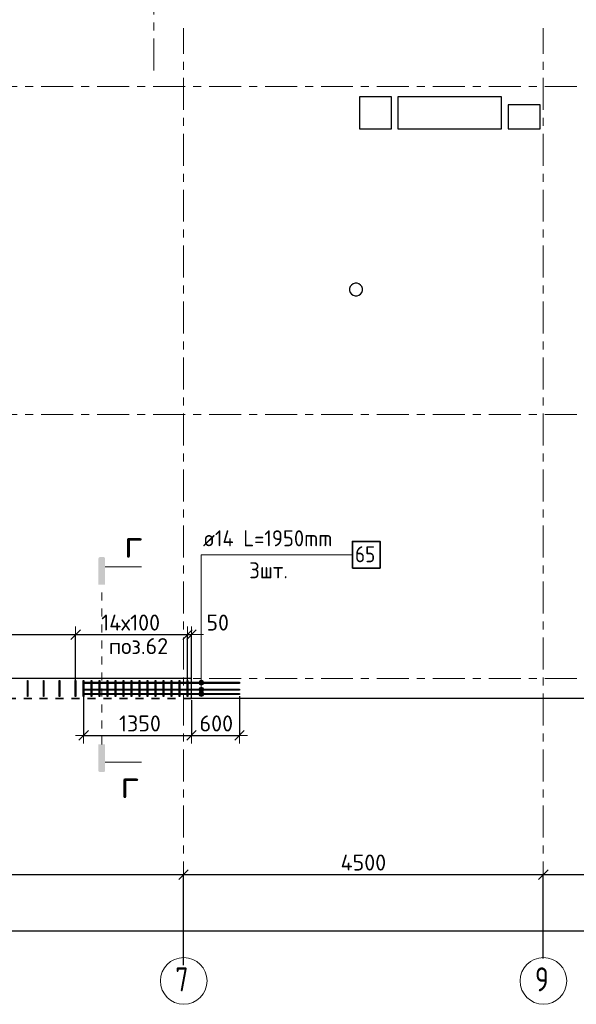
# Model space of a CAD drawing. Header units: metres. Extents: x -38 to 99, y -15 to 21.
# Tile 4 of 88: x 17.4 to 24.36, y -4.07 to 8.23. Entities that reach past the tile are written whole.
import ezdxf

# ---------------------------------------------------------------- set-up
doc = ezdxf.new("R2010")
doc.units = ezdxf.units.M
doc.header["$PDMODE"] = 65
for name, pattern in [('______11', [0.5, 0.4, -0.05, 0, -0.05]), ('______2', [0.0405, 0.03, -0.0105]), ('______3', [0.5, 0.4, -0.1]), ('______5', [1.1, 0.8, -0.1, 0.1, -0.1]), ('______9', [0.015, 0, -0.015])]:
    doc.linetypes.add(name, pattern=pattern)
for name, color, linetype, lineweight in [('XR$2$Осевая линия (1)', 7, '______5', 13), ('XR$2$Размерная линия (1)', 7, 'Continuous', 13), ('XR$4$Арм.стержн. Доп. арматура', 180, 'Continuous', 35), ('XR$4$Арм.стержн. Хомут', 240, 'Continuous', 35), ('XR$4$Балка (1)', 7, '______3', 13), ('XR$4$Перекрытие (1)', 7, 'Continuous', 35), ('XR$4$Размерная линия (1)', 7, 'Continuous', 13), ('XR$4$Текст_ общее_1', 7, 'Continuous', 13)]:
    doc.layers.add(name, color=color, linetype=linetype, lineweight=lineweight)
doc.styles.add('ISOCPEUR', font='txt')
doc.dimstyles.new('DIMSTYLE_3', dxfattribs={"dimtxt": 0.2, "dimasz": 0.2, "dimexe": 0, "dimexo": 0, "dimgap": 0.1, "dimtad": 2, "dimdec": 0, "dimlfac": 1000, "dimrnd": 5, "dimzin": 12, "dimdsep": 46, "dimtxsty": 'ISOCPEUR', "dimblk1": 'ALL_ML_STRICH', "dimblk2": 'ALL_ML_STRICH', "dimsah": 1, "dimcen": 0, "dimclrd": 7, "dimclre": 256, "dimclrt": 7, "dimadec": 0, "dimazin": 0, "dimtfac": 1, "dimtdec": 0, "dimtix": 1, "dimtmove": 2, "dimatfit": 3, "dimfxl": 0, "dimtzin": 0, "dimlwd": 0, "dimlwe": -3, "dimarcsym": 0})
doc.dimstyles.new('DIMSTYLE_33', dxfattribs={"dimtxt": 0.2, "dimasz": 0.2, "dimexe": 0, "dimexo": 0, "dimgap": 0.1, "dimtad": 2, "dimdec": 0, "dimlfac": 1000, "dimrnd": 5, "dimzin": 12, "dimdsep": 46, "dimtxsty": 'ISOCPEUR', "dimblk1": 'ALL_ML_STRICH', "dimblk2": 'ALL_ML_STRICH', "dimsah": 1, "dimcen": 0, "dimclrd": 7, "dimclre": 256, "dimclrt": 7, "dimadec": 0, "dimazin": 0, "dimtfac": 1, "dimtdec": 0, "dimtix": 1, "dimtmove": 2, "dimatfit": 3, "dimfxl": 0, "dimtvp": 1.2, "dimtzin": 0, "dimlwd": 0, "dimlwe": -3, "dimarcsym": 0})

# ---------------------------------------------------------------- blocks, each defined once
blk = doc.blocks.new('ALL_ML_STRICH')
at = {"color": 0, "linetype": 'ByBlock', "lineweight": -2}
for p, q in [((-1, 0), (0.5, 0)), ((-0.3, -0.3), (0.3, 0.3)), ((0, -0.5), (0, 0.5))]:
    blk.add_line(p, q, dxfattribs=at)
blk = doc.blocks.new('*D12')
at = {"layer": 'DEFPOINTS', "color": 7, "linetype": 'Continuous', "lineweight": 13, "transparency": 33554687}
for p in [(0.5, -3.103), (0.5, -3.156), (61.6, -3.14)]:
    blk.add_point(p, dxfattribs=at)
at = {"layer": 'XR$2$Размерная линия (1)', "color": 9, "linetype": 'Continuous', "lineweight": -2, "true_color": 0xc7c7c7, "transparency": 33554687}
for p, q in [((0.5, -3.123), (0.5, -3.156)), ((61.6, -3.156), (61.6, -3.156))]:
    blk.add_line(p, q, dxfattribs=at)
at = {"layer": 'XR$2$Размерная линия (1)', "color": 7, "linetype": 'Continuous', "lineweight": -2, "transparency": 33554687}
blk.add_line((0.5, -3.156), (61.6, -3.156), dxfattribs=at)
at = {"layer": 'XR$2$Размерная линия (1)', "color": 7, "linetype": 'Continuous', "lineweight": 13, "transparency": 33554687, "xscale": 0.2, "yscale": 0.2, "zscale": 0.2, "rotation": 180}
blk.add_blockref('ALL_ML_STRICH', (0.5, -3.156), dxfattribs=at)
at = {"layer": 'XR$2$Размерная линия (1)', "color": 7, "linetype": 'Continuous', "lineweight": 13, "transparency": 33554687, "xscale": 0.2, "yscale": 0.2, "zscale": 0.2}
blk.add_blockref('ALL_ML_STRICH', (61.6, -3.156), dxfattribs=at)
at = {"layer": 'XR$2$Размерная линия (1)', "color": 7, "linetype": 'Continuous', "lineweight": 13, "transparency": 33554687, "insert": (31.1, -3.006), "char_height": 0.2, "width": 1, "attachment_point": 5, "style": 'ISOCPEUR'}
blk.add_mtext('\\A1;{61100}', dxfattribs=at)
blk = doc.blocks.new('*D16')
at = {"layer": 'DEFPOINTS', "color": 7, "linetype": 'Continuous', "lineweight": 13, "transparency": 33554687}
for p in [(13.75, -2.452), (13.75, -3.513), (19.45, -3.607)]:
    blk.add_point(p, dxfattribs=at)
at = {"layer": 'XR$2$Размерная линия (1)', "color": 9, "linetype": 'Continuous', "lineweight": -2, "true_color": 0xc7c7c7, "transparency": 33554687}
for p, q in [((13.75, -3.493), (13.75, -2.452)), ((19.45, -3.587), (19.45, -2.452))]:
    blk.add_line(p, q, dxfattribs=at)
at = {"layer": 'XR$2$Размерная линия (1)', "color": 7, "linetype": 'Continuous', "lineweight": -2, "transparency": 33554687}
blk.add_line((13.75, -2.452), (19.45, -2.452), dxfattribs=at)
at = {"layer": 'XR$2$Размерная линия (1)', "color": 7, "linetype": 'Continuous', "lineweight": 13, "transparency": 33554687, "xscale": 0.2, "yscale": 0.2, "zscale": 0.2, "rotation": 180}
blk.add_blockref('ALL_ML_STRICH', (13.75, -2.452), dxfattribs=at)
at = {"layer": 'XR$2$Размерная линия (1)', "color": 7, "linetype": 'Continuous', "lineweight": 13, "transparency": 33554687, "xscale": 0.2, "yscale": 0.2, "zscale": 0.2}
blk.add_blockref('ALL_ML_STRICH', (19.45, -2.452), dxfattribs=at)
at = {"layer": 'XR$2$Размерная линия (1)', "color": 7, "linetype": 'Continuous', "lineweight": 13, "transparency": 33554687, "insert": (16.61, -2.302), "char_height": 0.2, "width": 0.8, "attachment_point": 5, "style": 'ISOCPEUR'}
blk.add_mtext('\\A1;{5700}', dxfattribs=at)
blk = doc.blocks.new('*D17')
at = {"layer": 'DEFPOINTS', "color": 7, "linetype": 'Continuous', "lineweight": 13, "transparency": 33554687}
for p in [(19.45, -2.452), (23.95, -3.521), (19.45, -3.607)]:
    blk.add_point(p, dxfattribs=at)
at = {"layer": 'XR$2$Размерная линия (1)', "color": 9, "linetype": 'Continuous', "lineweight": -2, "true_color": 0xc7c7c7, "transparency": 33554687}
for p, q in [((19.45, -3.587), (19.45, -2.452)), ((23.95, -3.501), (23.95, -2.452))]:
    blk.add_line(p, q, dxfattribs=at)
at = {"layer": 'XR$2$Размерная линия (1)', "color": 7, "linetype": 'Continuous', "lineweight": -2, "transparency": 33554687}
blk.add_line((19.45, -2.452), (23.95, -2.452), dxfattribs=at)
at = {"layer": 'XR$2$Размерная линия (1)', "color": 7, "linetype": 'Continuous', "lineweight": 13, "transparency": 33554687, "xscale": 0.2, "yscale": 0.2, "zscale": 0.2, "rotation": 180}
blk.add_blockref('ALL_ML_STRICH', (19.45, -2.452), dxfattribs=at)
at = {"layer": 'XR$2$Размерная линия (1)', "color": 7, "linetype": 'Continuous', "lineweight": 13, "transparency": 33554687, "xscale": 0.2, "yscale": 0.2, "zscale": 0.2}
blk.add_blockref('ALL_ML_STRICH', (23.95, -2.452), dxfattribs=at)
at = {"layer": 'XR$2$Размерная линия (1)', "color": 7, "linetype": 'Continuous', "lineweight": 13, "transparency": 33554687, "insert": (21.7, -2.302), "char_height": 0.2, "width": 0.8, "attachment_point": 5, "style": 'ISOCPEUR'}
blk.add_mtext('\\A1;{4500}', dxfattribs=at)
blk = doc.blocks.new('*D18')
at = {"layer": 'DEFPOINTS', "color": 7, "linetype": 'Continuous', "lineweight": 13, "transparency": 33554687}
for p in [(23.95, -2.452), (23.95, -3.521), (28.45, -3.623)]:
    blk.add_point(p, dxfattribs=at)
at = {"layer": 'XR$2$Размерная линия (1)', "color": 9, "linetype": 'Continuous', "lineweight": -2, "true_color": 0xc7c7c7, "transparency": 33554687}
for p, q in [((23.95, -3.501), (23.95, -2.452)), ((28.45, -3.603), (28.45, -2.452))]:
    blk.add_line(p, q, dxfattribs=at)
at = {"layer": 'XR$2$Размерная линия (1)', "color": 7, "linetype": 'Continuous', "lineweight": -2, "transparency": 33554687}
blk.add_line((23.95, -2.452), (28.45, -2.452), dxfattribs=at)
at = {"layer": 'XR$2$Размерная линия (1)', "color": 7, "linetype": 'Continuous', "lineweight": 13, "transparency": 33554687, "xscale": 0.2, "yscale": 0.2, "zscale": 0.2, "rotation": 180}
blk.add_blockref('ALL_ML_STRICH', (23.95, -2.452), dxfattribs=at)
at = {"layer": 'XR$2$Размерная линия (1)', "color": 7, "linetype": 'Continuous', "lineweight": 13, "transparency": 33554687, "xscale": 0.2, "yscale": 0.2, "zscale": 0.2}
blk.add_blockref('ALL_ML_STRICH', (28.45, -2.452), dxfattribs=at)
at = {"layer": 'XR$2$Размерная линия (1)', "color": 7, "linetype": 'Continuous', "lineweight": 13, "transparency": 33554687, "insert": (26.2, -2.302), "char_height": 0.2, "width": 0.8, "attachment_point": 5, "style": 'ISOCPEUR'}
blk.add_mtext('\\A1;{4500}', dxfattribs=at)
blk = doc.blocks.new('*D255')
at = {"layer": 'DEFPOINTS', "color": 7, "linetype": 'Continuous', "lineweight": 13, "transparency": 33554687}
for p in [(18.2, -0.202), (19.55, -0.25), (18.2, -0.713)]:
    blk.add_point(p, dxfattribs=at)
at = {"layer": 'XR$4$Размерная линия (1)', "color": 9, "linetype": 'Continuous', "lineweight": -2, "true_color": 0xc7c7c7, "transparency": 33554687}
for p, q in [((18.2, -0.222), (18.2, -0.713)), ((19.55, -0.27), (19.55, -0.713))]:
    blk.add_line(p, q, dxfattribs=at)
at = {"layer": 'XR$4$Размерная линия (1)', "color": 7, "linetype": 'Continuous', "lineweight": -2, "transparency": 33554687}
blk.add_line((18.2, -0.713), (19.55, -0.713), dxfattribs=at)
at = {"layer": 'XR$4$Размерная линия (1)', "color": 7, "linetype": 'Continuous', "lineweight": 13, "transparency": 33554687, "xscale": 0.2, "yscale": 0.2, "zscale": 0.2, "rotation": 180}
blk.add_blockref('ALL_ML_STRICH', (18.2, -0.713), dxfattribs=at)
at = {"layer": 'XR$4$Размерная линия (1)', "color": 7, "linetype": 'Continuous', "lineweight": 13, "transparency": 33554687, "xscale": 0.2, "yscale": 0.2, "zscale": 0.2}
blk.add_blockref('ALL_ML_STRICH', (19.55, -0.713), dxfattribs=at)
at = {"layer": 'XR$4$Размерная линия (1)', "color": 7, "linetype": 'Continuous', "lineweight": 13, "transparency": 33554687, "insert": (18.905, -0.563), "char_height": 0.2, "width": 0.8, "attachment_point": 5, "style": 'ISOCPEUR'}
blk.add_mtext('\\A1;{1350}', dxfattribs=at)
blk = doc.blocks.new('*D256')
at = {"layer": 'DEFPOINTS', "color": 7, "linetype": 'Continuous', "lineweight": 13, "transparency": 33554687}
for p in [(20.15, -0.202), (19.55, -0.25), (19.55, -0.713)]:
    blk.add_point(p, dxfattribs=at)
at = {"layer": 'XR$4$Размерная линия (1)', "color": 9, "linetype": 'Continuous', "lineweight": -2, "true_color": 0xc7c7c7, "transparency": 33554687}
for p, q in [((20.15, -0.222), (20.15, -0.713)), ((19.55, -0.27), (19.55, -0.713))]:
    blk.add_line(p, q, dxfattribs=at)
at = {"layer": 'XR$4$Размерная линия (1)', "color": 7, "linetype": 'Continuous', "lineweight": -2, "transparency": 33554687}
blk.add_line((19.55, -0.713), (20.15, -0.713), dxfattribs=at)
at = {"layer": 'XR$4$Размерная линия (1)', "color": 7, "linetype": 'Continuous', "lineweight": 13, "transparency": 33554687, "xscale": 0.2, "yscale": 0.2, "zscale": 0.2, "rotation": 180}
blk.add_blockref('ALL_ML_STRICH', (19.55, -0.713), dxfattribs=at)
at = {"layer": 'XR$4$Размерная линия (1)', "color": 7, "linetype": 'Continuous', "lineweight": 13, "transparency": 33554687, "xscale": 0.2, "yscale": 0.2, "zscale": 0.2}
blk.add_blockref('ALL_ML_STRICH', (20.15, -0.713), dxfattribs=at)
at = {"layer": 'XR$4$Размерная линия (1)', "color": 7, "linetype": 'Continuous', "lineweight": 13, "transparency": 33554687, "insert": (19.86, -0.563), "char_height": 0.2, "width": 0.6, "attachment_point": 5, "style": 'ISOCPEUR'}
blk.add_mtext('\\A1;{600}', dxfattribs=at)
blk = doc.blocks.new('*D259')
at = {"layer": 'DEFPOINTS', "color": 7, "linetype": 'Continuous', "lineweight": 13, "transparency": 33554687}
for p in [(15.1, 0.548), (15.1, -0.059), (18.1, -0.066)]:
    blk.add_point(p, dxfattribs=at)
at = {"layer": 'XR$4$Размерная линия (1)', "color": 9, "linetype": 'Continuous', "lineweight": -2, "true_color": 0xc7c7c7, "transparency": 33554687}
for p, q in [((15.1, -0.039), (15.1, 0.548)), ((18.1, -0.046), (18.1, 0.548))]:
    blk.add_line(p, q, dxfattribs=at)
at = {"layer": 'XR$4$Размерная линия (1)', "color": 7, "linetype": 'Continuous', "lineweight": -2, "transparency": 33554687}
blk.add_line((15.1, 0.548), (18.1, 0.548), dxfattribs=at)
at = {"layer": 'XR$4$Размерная линия (1)', "color": 7, "linetype": 'Continuous', "lineweight": 13, "transparency": 33554687, "xscale": 0.2, "yscale": 0.2, "zscale": 0.2, "rotation": 180}
blk.add_blockref('ALL_ML_STRICH', (15.1, 0.548), dxfattribs=at)
at = {"layer": 'XR$4$Размерная линия (1)', "color": 7, "linetype": 'Continuous', "lineweight": 13, "transparency": 33554687, "xscale": 0.2, "yscale": 0.2, "zscale": 0.2}
blk.add_blockref('ALL_ML_STRICH', (18.1, 0.548), dxfattribs=at)
at = {"layer": 'XR$4$Размерная линия (1)', "color": 7, "linetype": 'Continuous', "lineweight": 13, "transparency": 33554687, "insert": (15.86, 0.798), "char_height": 0.2, "width": 0.01, "attachment_point": 1, "line_spacing_factor": 0.60241, "style": 'ISOCPEUR'}
blk.add_mtext('15х200=3000', dxfattribs=at)
blk = doc.blocks.new('*D260')
at = {"layer": 'DEFPOINTS', "color": 7, "linetype": 'Continuous', "lineweight": 13, "transparency": 33554687}
for p in [(18.1, 0.548), (18.1, -0.066), (19.5, -0.089)]:
    blk.add_point(p, dxfattribs=at)
at = {"layer": 'XR$4$Размерная линия (1)', "color": 9, "linetype": 'Continuous', "lineweight": -2, "true_color": 0xc7c7c7, "transparency": 33554687}
for p, q in [((18.1, -0.046), (18.1, 0.548)), ((19.5, -0.069), (19.5, 0.548))]:
    blk.add_line(p, q, dxfattribs=at)
at = {"layer": 'XR$4$Размерная линия (1)', "color": 7, "linetype": 'Continuous', "lineweight": -2, "transparency": 33554687}
blk.add_line((18.1, 0.548), (19.5, 0.548), dxfattribs=at)
at = {"layer": 'XR$4$Размерная линия (1)', "color": 7, "linetype": 'Continuous', "lineweight": 13, "transparency": 33554687, "xscale": 0.2, "yscale": 0.2, "zscale": 0.2, "rotation": 180}
blk.add_blockref('ALL_ML_STRICH', (18.1, 0.548), dxfattribs=at)
at = {"layer": 'XR$4$Размерная линия (1)', "color": 7, "linetype": 'Continuous', "lineweight": 13, "transparency": 33554687, "xscale": 0.2, "yscale": 0.2, "zscale": 0.2}
blk.add_blockref('ALL_ML_STRICH', (19.5, 0.548), dxfattribs=at)
at = {"layer": 'XR$4$Размерная линия (1)', "color": 7, "linetype": 'Continuous', "lineweight": 13, "transparency": 33554687, "insert": (18.42, 0.798), "char_height": 0.2, "width": 0.01, "attachment_point": 1, "line_spacing_factor": 0.60241, "style": 'ISOCPEUR'}
blk.add_mtext('14х100', dxfattribs=at)
blk = doc.blocks.new('*D261')
at = {"layer": 'DEFPOINTS', "color": 7, "linetype": 'Continuous', "lineweight": 13, "transparency": 33554687}
for p in [(19.5, 0.548), (19.5, -0.089), (19.55, -0.037)]:
    blk.add_point(p, dxfattribs=at)
at = {"layer": 'XR$4$Размерная линия (1)', "color": 9, "linetype": 'Continuous', "lineweight": -2, "true_color": 0xc7c7c7, "transparency": 33554687}
for p, q in [((19.5, -0.069), (19.5, 0.548)), ((19.55, -0.017), (19.55, 0.548))]:
    blk.add_line(p, q, dxfattribs=at)
at = {"layer": 'XR$4$Размерная линия (1)', "color": 7, "linetype": 'Continuous', "lineweight": -2, "transparency": 33554687}
blk.add_line((19.5, 0.548), (19.55, 0.548), dxfattribs=at)
at = {"layer": 'XR$4$Размерная линия (1)', "color": 7, "linetype": 'Continuous', "lineweight": 13, "transparency": 33554687, "xscale": 0.2, "yscale": 0.2, "zscale": 0.2}
blk.add_blockref('ALL_ML_STRICH', (19.55, 0.548), dxfattribs=at)
at = {"layer": 'XR$4$Размерная линия (1)', "color": 7, "linetype": 'Continuous', "lineweight": 13, "transparency": 33554687, "xscale": 0.2, "yscale": 0.2, "zscale": 0.2, "rotation": 180}
blk.add_blockref('ALL_ML_STRICH', (19.5, 0.548), dxfattribs=at)
at = {"layer": 'XR$4$Размерная линия (1)', "color": 7, "linetype": 'Continuous', "lineweight": 13, "transparency": 33554687, "insert": (19.877, 0.698), "char_height": 0.2, "width": 0.4, "attachment_point": 5, "style": 'ISOCPEUR'}
blk.add_mtext('\\A1;{50}', dxfattribs=at)

msp = doc.modelspace()

# ---------------------------------------------------------------- hatches: boundary and pattern name
at = {"linetype": 'Continuous', "lineweight": 25, "true_color": 0x000000, "transparency": 33554687}
for points in [[(18.4685, 1.4992), (18.468, 1.5017), (18.4671, 1.5041), (18.466, 1.5064), (18.4646, 1.5086), (18.4629, 1.5105), (18.461, 1.5122), (18.4589, 1.5136), (18.4566, 1.5147), (18.4541, 1.5155), (18.4516, 1.516), (18.4491, 1.5162), (18.4046, 1.5162), (18.402, 1.516), (18.3995, 1.5155), (18.3971, 1.5147), (18.3948, 1.5136), (18.3927, 1.5122), (18.3908, 1.5105), (18.3891, 1.5086), (18.3876, 1.5064), (18.3865, 1.5041), (18.3857, 1.5017), (18.3852, 1.4992), (18.385, 1.4967), (18.385, 1.1717), (18.4686, 1.1717), (18.4686, 1.4967)], [(18.4685, -1.1538), (18.4686, -1.1512), (18.4686, -0.8262), (18.385, -0.8262), (18.385, -1.1512), (18.3852, -1.1538), (18.3857, -1.1563), (18.3865, -1.1587), (18.3876, -1.161), (18.3891, -1.1631), (18.3908, -1.165), (18.3927, -1.1667), (18.3948, -1.1681), (18.3971, -1.1693), (18.3995, -1.1701), (18.402, -1.1706), (18.4046, -1.1708), (18.4491, -1.1708), (18.4516, -1.1706), (18.4541, -1.1701), (18.4566, -1.1693), (18.4589, -1.1681), (18.461, -1.1667), (18.4629, -1.165), (18.4646, -1.1631), (18.466, -1.161), (18.4671, -1.1587), (18.468, -1.1563)]]:
    msp.add_hatch(color=18, dxfattribs=at).paths.add_polyline_path(points)
at = {"layer": 'XR$4$Арм.стержн. Доп. арматура', "linetype": 'Continuous', "lineweight": 13, "transparency": 33554687}
for points in [[(19.6983, -0.0398), (19.6467, -0.0398), (19.6425, -0.0548)], [(19.6983, -0.0398), (19.6425, -0.0548), (19.7025, -0.0548)], [(19.7025, -0.0548), (19.6425, -0.0548), (19.6467, -0.0698)], [(19.6875, -0.029), (19.6575, -0.029), (19.6467, -0.0398)], [(19.6875, -0.029), (19.6467, -0.0398), (19.6983, -0.0398)], [(19.7025, -0.0548), (19.6467, -0.0698), (19.6983, -0.0698)], [(19.6983, -0.0698), (19.6467, -0.0698), (19.6575, -0.0806)], [(19.6875, -0.1139), (19.6575, -0.1139), (19.6467, -0.1247)], [(19.6875, -0.1139), (19.6467, -0.1247), (19.6983, -0.1247)], [(19.6575, -0.029), (19.6875, -0.029), (19.6725, -0.0248)], [(19.6983, -0.0698), (19.6575, -0.0806), (19.6875, -0.0806)], [(19.6875, -0.0806), (19.6575, -0.0806), (19.6725, -0.0848)], [(19.6575, -0.1139), (19.6875, -0.1139), (19.6725, -0.1097)], [(19.6983, -0.1247), (19.6467, -0.1247), (19.6425, -0.1397)], [(19.6983, -0.1247), (19.6425, -0.1397), (19.7025, -0.1397)], [(19.7025, -0.1397), (19.6425, -0.1397), (19.6467, -0.1547)], [(19.6983, -0.1798), (19.6467, -0.1798), (19.6425, -0.1948)], [(19.6983, -0.1798), (19.6425, -0.1948), (19.7025, -0.1948)], [(19.7025, -0.1948), (19.6425, -0.1948), (19.6467, -0.2098)], [(19.7025, -0.1397), (19.6467, -0.1547), (19.6983, -0.1547)], [(19.6983, -0.1547), (19.6467, -0.1547), (19.6575, -0.1655)], [(19.6875, -0.169), (19.6575, -0.169), (19.6467, -0.1798)], [(19.6875, -0.169), (19.6467, -0.1798), (19.6983, -0.1798)], [(19.7025, -0.1948), (19.6467, -0.2098), (19.6983, -0.2098)], [(19.6983, -0.2098), (19.6467, -0.2098), (19.6575, -0.2206)], [(19.6983, -0.1547), (19.6575, -0.1655), (19.6875, -0.1655)], [(19.6575, -0.169), (19.6875, -0.169), (19.6725, -0.1648)], [(19.6875, -0.1655), (19.6575, -0.1655), (19.6725, -0.1697)], [(19.6983, -0.2098), (19.6575, -0.2206), (19.6875, -0.2206)], [(19.6875, -0.2206), (19.6575, -0.2206), (19.6725, -0.2248)]]:
    msp.add_hatch(color=7, dxfattribs=at).paths.add_polyline_path(points)

# ---------------------------------------------------------------- linework, layer by layer
at = {"color": 7, "linetype": 'Continuous', "lineweight": 13, "transparency": 33554687}
for p, q in [((18.4686, 1.3947), (18.9254, 1.3947)), ((18.4686, -1.0492), (18.9254, -1.0492))]:
    msp.add_line(p, q, dxfattribs=at)
at = {"color": 7, "linetype": '______9', "lineweight": 13, "transparency": 33554687}
msp.add_line((18.4268, -0.8262), (18.4268, 1.1717), dxfattribs=at)
at = {"layer": 'XR$2$Осевая линия (1)', "color": 253, "linetype": '______11', "lineweight": 13, "true_color": 0xa0a0a0, "transparency": 33554687}
for p, q in [((19.08, 7.6), (19.08, 19.78)), ((19.45, -3.39), (19.45, 8.13)), ((23.95, -3.39), (23.95, 8.13)), ((-2.63, 7.4), (62.6, 7.4)), ((-2.63, 3.3), (62.6, 3.3)), ((-2.63, 0), (62.6, 0))]:
    msp.add_line(p, q, dxfattribs=at)
at = {"layer": 'XR$2$Осевая линия (1)', "color": 7, "linetype": 'Continuous', "lineweight": 13, "transparency": 33554687}
for centre in [(19.4524, -3.7819), (23.9524, -3.7819)]:
    msp.add_circle(centre, 0.2924, dxfattribs=at)
at = {"layer": 'XR$4$Арм.стержн. Доп. арматура', "color": 7, "linetype": 'Continuous', "lineweight": 13, "transparency": 33554687}
for p, q in [((19.6725, 1.5449), (21.5525, 1.5449)), ((19.6725, 1.5449), (19.6725, -0.1948)), ((19.6725, 1.5449), (19.6725, -0.0548)), ((19.6725, 1.5449), (19.6725, -0.1397)), ((19.6425, -0.0548), (19.6425, -0.0548)), ((19.6725, -0.0248), (19.6725, -0.0248)), ((19.6725, -0.0848), (19.6725, -0.0848)), ((19.6725, -0.1097), (19.6725, -0.1097)), ((19.7025, -0.0548), (19.7025, -0.0548)), ((19.6425, -0.1397), (19.6425, -0.1397)), ((19.6425, -0.1948), (19.6425, -0.1948)), ((19.6725, -0.1648), (19.6725, -0.1648)), ((19.6725, -0.1697), (19.6725, -0.1697)), ((19.6725, -0.2248), (19.6725, -0.2248)), ((19.7025, -0.1397), (19.7025, -0.1397)), ((19.7025, -0.1948), (19.7025, -0.1948))]:
    msp.add_line(p, q, dxfattribs=at)
at = {"layer": 'XR$4$Арм.стержн. Доп. арматура', "color": 7, "linetype": 'Continuous', "lineweight": 35, "transparency": 33554687}
msp.add_lwpolyline([(21.5625, 1.3782), (21.9091, 1.3782), (21.9091, 1.7116), (21.5625, 1.7116), (21.5625, 1.3782)], dxfattribs=at)
at = {"layer": 'XR$4$Арм.стержн. Доп. арматура', "color": 7, "linetype": 'Continuous', "lineweight": 25, "transparency": 33554687}
for points in [[(20.15, -0.0618), (18.2, -0.0618), (18.2, -0.0478), (20.15, -0.0478), (20.15, -0.0618)], [(20.15, -0.1467), (18.2, -0.1467), (18.2, -0.1327), (20.15, -0.1327), (20.15, -0.1467)], [(20.15, -0.2018), (18.2, -0.2018), (18.2, -0.1878), (20.15, -0.1878), (20.15, -0.2018)]]:
    msp.add_lwpolyline(points, dxfattribs=at)
at = {"layer": 'XR$4$Арм.стержн. Доп. арматура', "color": 7, "linetype": 'Continuous', "lineweight": 13, "transparency": 33554687}
for centre in [(19.6725, -0.0548), (19.6725, -0.1397), (19.6725, -0.1948)]:
    msp.add_circle(centre, 0.03, dxfattribs=at)
at = {"layer": 'XR$4$Арм.стержн. Хомут', "color": 40, "linetype": 'Continuous', "lineweight": 25, "transparency": 33554687}
for points in [[(17.4961, -0.2248), (17.4961, -0.0247), (17.5041, -0.0247), (17.5041, -0.2248), (17.4961, -0.2248)], [(17.6961, -0.2248), (17.6961, -0.0247), (17.7041, -0.0247), (17.7041, -0.2248), (17.6961, -0.2248)], [(17.8961, -0.2248), (17.8961, -0.0247), (17.9041, -0.0247), (17.9041, -0.2248), (17.8961, -0.2248)], [(18.096, -0.2248), (18.096, -0.0247), (18.104, -0.0247), (18.104, -0.2248), (18.096, -0.2248)], [(18.196, -0.2248), (18.196, -0.0247), (18.204, -0.0247), (18.204, -0.2248), (18.196, -0.2248)], [(18.296, -0.2248), (18.296, -0.0247), (18.304, -0.0247), (18.304, -0.2248), (18.296, -0.2248)], [(18.396, -0.2248), (18.396, -0.0247), (18.404, -0.0247), (18.404, -0.2248), (18.396, -0.2248)], [(18.496, -0.2248), (18.496, -0.0247), (18.504, -0.0247), (18.504, -0.2248), (18.496, -0.2248)], [(18.596, -0.2248), (18.596, -0.0247), (18.604, -0.0247), (18.604, -0.2248), (18.596, -0.2248)], [(18.696, -0.2248), (18.696, -0.0247), (18.704, -0.0247), (18.704, -0.2248), (18.696, -0.2248)], [(18.796, -0.2248), (18.796, -0.0247), (18.804, -0.0247), (18.804, -0.2248), (18.796, -0.2248)], [(18.896, -0.2248), (18.896, -0.0247), (18.904, -0.0247), (18.904, -0.2248), (18.896, -0.2248)], [(18.996, -0.2248), (18.996, -0.0247), (19.004, -0.0247), (19.004, -0.2248), (18.996, -0.2248)], [(19.096, -0.2248), (19.096, -0.0247), (19.104, -0.0247), (19.104, -0.2248), (19.096, -0.2248)], [(19.196, -0.2248), (19.196, -0.0247), (19.204, -0.0247), (19.204, -0.2248), (19.196, -0.2248)], [(19.296, -0.2248), (19.296, -0.0247), (19.304, -0.0247), (19.304, -0.2248), (19.296, -0.2248)], [(19.396, -0.2248), (19.396, -0.0247), (19.404, -0.0247), (19.404, -0.2248), (19.396, -0.2248)], [(19.496, -0.2248), (19.496, -0.0247), (19.504, -0.0247), (19.504, -0.2248), (19.496, -0.2248)]]:
    msp.add_lwpolyline(points, dxfattribs=at)
at = {"layer": 'XR$4$Балка (1)', "color": 7, "linetype": '______2', "lineweight": 25, "transparency": 33554687}
for p, q in [((13.6501, -0.2498), (19.55, -0.2495)), ((19.55, -0.2498), (13.6501, -0.2498))]:
    msp.add_line(p, q, dxfattribs=at)
at = {"layer": 'XR$4$Перекрытие (1)', "color": 7, "linetype": 'Continuous', "lineweight": 25, "transparency": 33554687}
for p, q in [((21.65, 7.2702), (21.65, 6.8702)), ((22.05, 7.2702), (21.65, 7.2702)), ((22.05, 6.8702), (22.05, 7.2702)), ((22.13, 7.2702), (22.13, 6.8702)), ((23.43, 7.2702), (22.13, 7.2702)), ((23.43, 6.8702), (23.43, 7.2702)), ((23.51, 7.1702), (23.51, 6.8702)), ((23.91, 7.1702), (23.51, 7.1702)), ((23.91, 6.8702), (23.91, 7.1702)), ((21.65, 6.8702), (22.05, 6.8702)), ((22.13, 6.8702), (23.43, 6.8702)), ((23.51, 6.8702), (23.91, 6.8702)), ((21.5713, 4.9328), (21.5509, 4.918)), ((21.5953, 4.9406), (21.5713, 4.9328)), ((21.6205, 4.9406), (21.5953, 4.9406)), ((21.6445, 4.9328), (21.6205, 4.9406)), ((21.6649, 4.918), (21.6445, 4.9328)), ((21.536, 4.8976), (21.5282, 4.8736)), ((21.5282, 4.8736), (21.5282, 4.8483)), ((21.5282, 4.8483), (21.536, 4.8243)), ((21.5509, 4.918), (21.536, 4.8976)), ((21.536, 4.8243), (21.5509, 4.8039)), ((21.5509, 4.8039), (21.5713, 4.7891)), ((21.6445, 4.7891), (21.6649, 4.8039)), ((21.6798, 4.8976), (21.6649, 4.918)), ((21.6649, 4.8039), (21.6798, 4.8243)), ((21.6876, 4.8736), (21.6798, 4.8976)), ((21.6798, 4.8243), (21.6876, 4.8483)), ((21.6876, 4.8483), (21.6876, 4.8736)), ((21.5713, 4.7891), (21.5953, 4.7813)), ((21.5953, 4.7813), (21.6205, 4.7813)), ((21.6205, 4.7813), (21.6445, 4.7891)), ((19.55, 0.0002), (13.6501, 0.0002)), ((19.55, -0.2498), (19.55, 0.0002)), ((32.675, -0.25), (19.55, -0.2498))]:
    msp.add_line(p, q, dxfattribs=at)

# ---------------------------------------------------------------- texts
at = {"color": 7, "linetype": 'Continuous', "lineweight": 13, "transparency": 33554687, "char_height": 0.35, "width": 0.381111, "attachment_point": 5, "style": 'ISOCPEUR'}
for insert in [(18.8227, 1.6837), (18.7783, -1.3215)]:
    msp.add_mtext('\\A1;{\\fISOCPEUR|i0|b0;\\H0.350000;\\W1.000000;\\C7;г}\\P', dxfattribs=dict(at, insert=insert))
at = {"layer": 'XR$2$Осевая линия (1)', "color": 7, "linetype": 'Continuous', "lineweight": 13, "transparency": 33554687, "char_height": 0.3, "width": 0.326407, "attachment_point": 7, "style": 'ISOCPEUR'}
for s, insert in [('\\W0.78;7', (19.3474, -3.9124)), ('\\W0.78;9', (23.8474, -3.9124))]:
    msp.add_mtext(s, dxfattribs=dict(at, insert=insert))
at = {"layer": 'XR$4$Арм.стержн. Доп. арматура', "color": 7, "linetype": 'Continuous', "lineweight": 25, "transparency": 33554687, "char_height": 0.2, "attachment_point": 7, "style": 'ISOCPEUR'}
for s, insert, width in [('\\W0.94;ø14 L=1950mm ', (19.6925, 1.6516), 1.933176), ('\\W0.87;65', (21.5958, 1.4516), 0.367208), ('\\W0.94;3шт. ', (20.2725, 1.2516), 0.774191)]:
    msp.add_mtext(s, dxfattribs=dict(at, insert=insert, width=width))
at = {"layer": 'XR$4$Текст_ общее_1', "color": 7, "linetype": 'Continuous', "lineweight": 13, "transparency": 33554687, "insert": (18.886, 0.4038), "char_height": 0.2, "width": 0.844937, "attachment_point": 5, "style": 'ISOCPEUR'}
msp.add_mtext('\\A1;{\\fISOCPEUR|i0|b0;\\H0.200000;\\W1.000000;\\C7;поз.62}\\P', dxfattribs=at)

# ---------------------------------------------------------------- dimensions: what is measured, and where the dimension line sits
at = {"layer": 'XR$2$Размерная линия (1)', "color": 7, "linetype": 'Continuous', "lineweight": 13, "transparency": 33554687}
for base, p1, p2, picture, middle in [((19.45, -2.452), (13.75, -3.4932), (19.45, -3.5875), '*D16', (16.61, -2.302)), ((23.95, -2.452), (19.45, -3.5875), (23.95, -3.5008), '*D17', (21.7, -2.302)), ((28.45, -2.452), (23.95, -3.5008), (28.45, -3.6033), '*D18', (26.2, -2.302)), ((61.6, -3.1563), (0.5, -3.1233), (61.6, -3.1563), '*D12', (31.1, -3.0063))]:
    dim = msp.add_linear_dim(base=base, p1=p1, p2=p2, dimstyle='DIMSTYLE_3', override={"dimpost": '<>', "dimclrd": 7, "dimclre": 9, "dimclrt": 7, "dimlwd": 0, "dimlwe": 65533}, dxfattribs=at)
    dim.commit()
    dim.dimension.update_dxf_attribs({"geometry": picture, "text_midpoint": middle, "dimtype": 160})
at = {"layer": 'XR$4$Размерная линия (1)', "color": 7, "linetype": 'Continuous', "lineweight": 13, "transparency": 33554687}
for base, p1, p2, text, picture, middle in [((18.1, 0.5484), (15.1001, -0.0387), (18.1, -0.046), '15х200=3000', '*D259', (16.6001, 0.6484)), ((19.5, 0.5484), (18.1, -0.046), (19.5, -0.0694), '14х100', '*D260', (18.8, 0.6484))]:
    dim = msp.add_linear_dim(base=base, p1=p1, p2=p2, text=text, dimstyle='DIMSTYLE_3', override={"dimpost": '<>', "dimclrd": 7, "dimclre": 9, "dimclrt": 7, "dimlwd": 0, "dimlwe": 65533}, dxfattribs=at)
    dim.commit()
    dim.dimension.update_dxf_attribs({"geometry": picture, "text_midpoint": middle, "dimtype": 160})
for base, p1, p2, dimstyle, picture, middle in [((19.55, 0.5484), (19.5, -0.0694), (19.55, -0.017), 'DIMSTYLE_33', '*D261', (19.877, 0.6985)), ((19.55, -0.7132), (18.2, -0.2218), (19.55, -0.2695), 'DIMSTYLE_3', '*D255', (18.905, -0.5632)), ((20.15, -0.7132), (19.55, -0.2695), (20.15, -0.2218), 'DIMSTYLE_3', '*D256', (19.86, -0.5632))]:
    dim = msp.add_linear_dim(base=base, p1=p1, p2=p2, dimstyle=dimstyle, override={"dimpost": '<>', "dimclrd": 7, "dimclre": 9, "dimclrt": 7, "dimlwd": 0, "dimlwe": 65533}, dxfattribs=at)
    dim.commit()
    dim.dimension.update_dxf_attribs({"geometry": picture, "text_midpoint": middle, "dimtype": 160})

doc.saveas('drawing.dxf')
